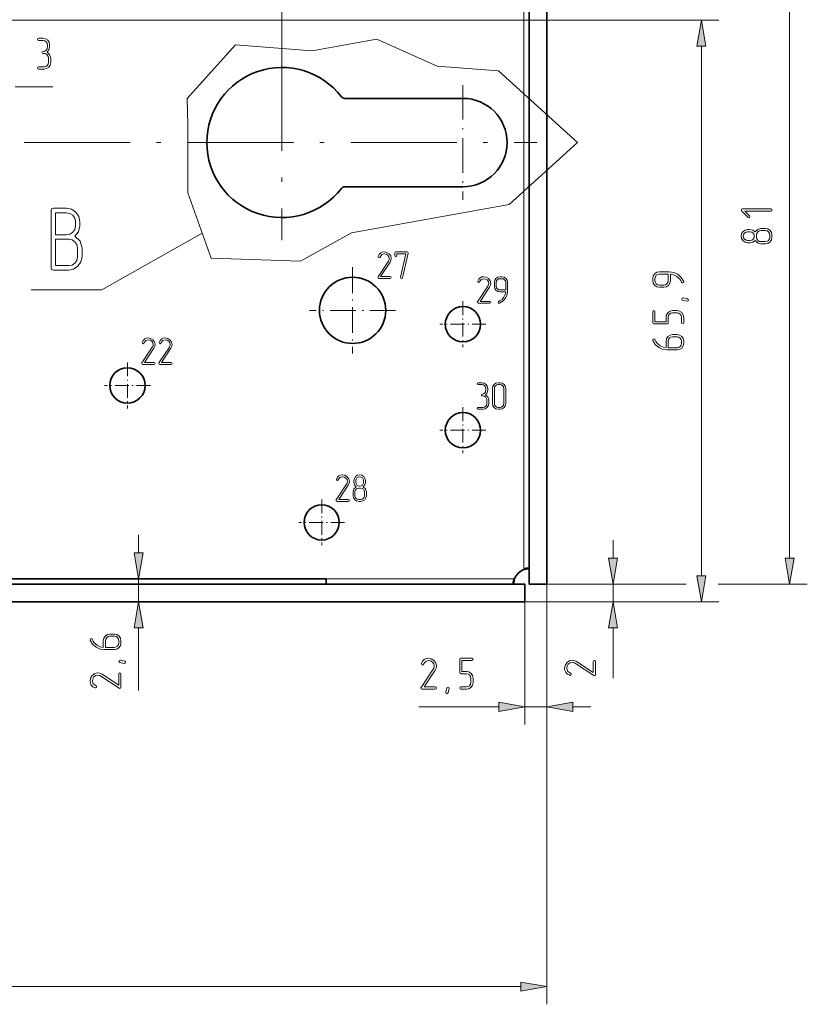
# Model space of a CAD drawing. Extents: x 0 to 594, y 0 to 420.
# Tile 6 of 33: x 210 to 299, y 109 to 221. Entities that reach past the tile are written whole.
import ezdxf

# ---------------------------------------------------------------- set-up
doc = ezdxf.new("R2010")
doc.units = 0
doc.linetypes.add('DASHDOT', pattern=[18.5, 12, -3, 0.5, -3])

msp = doc.modelspace()

# ---------------------------------------------------------------- linework, layer by layer
at = {"color": 7, "lineweight": 35}
for p, q in [((267.51, 237.89), (267.51, 156.89)), ((269.51, 237.89), (269.51, 156.89)), ((244.51, 157.49), (203.51, 157.49)), ((267.01, 156.89), (152.51, 156.89)), ((152.51, 154.89), (267.01, 154.89))]:
    msp.add_line(p, q, dxfattribs=at)
at = {"color": 7, "lineweight": 13}
for p, q in [((266.91, 158.56), (266.91, 236.23)), ((297.01, 159.85), (297.01, 234.94)), ((206.66, 220.76), (289.01, 220.76)), ((287.01, 157.85), (287.01, 217.81)), ((192.51, 157.49), (225.28, 157.49)), ((244.51, 157.49), (265.85, 157.49)), ((269.51, 156.89), (269.51, 109.33)), ((267.01, 154.89), (289.01, 154.89)), ((103.97, 111.33), (266.56, 111.33))]:
    msp.add_line(p, q, dxfattribs=at)
at = {"color": 7, "lineweight": 13, "ltscale": 0.103612}
msp.add_line((239.51, 217.94), (239.51, 222.09), dxfattribs=at)
at = {"color": 7, "lineweight": 13, "ltscale": 0.186437}
msp.add_line((242.93, 217.28), (250.27, 218.6), dxfattribs=at)
at = {"color": 7, "lineweight": 13, "ltscale": 0.187026}
msp.add_line((250.27, 218.6), (257.1, 215.55), dxfattribs=at)
at = {"color": 7, "lineweight": 13, "ltscale": 0.204688}
msp.add_line((228.76, 211.88), (234.26, 217.94), dxfattribs=at)
at = {"color": 7, "lineweight": 13, "ltscale": 0.217248}
msp.add_line((234.26, 217.94), (242.93, 217.28), dxfattribs=at)
at = {"color": 7, "linetype": 'DASHDOT', "lineweight": 13}
for p, q in [((239.51, 217.94), (239.51, 195.84)), ((210.31, 206.89), (268.41, 206.89))]:
    msp.add_line(p, q, dxfattribs=at)
at = {"color": 7, "lineweight": 13, "ltscale": 0.173946}
msp.add_line((257.1, 215.55), (264.03, 215.01), dxfattribs=at)
at = {"color": 7, "lineweight": 13, "ltscale": 0.301925}
msp.add_line((264.03, 215.01), (272.97, 206.89), dxfattribs=at)
at = {"color": 7, "lineweight": 13, "ltscale": 0.106525}
msp.add_line((209.31, 213.21), (213.57, 213.21), dxfattribs=at)
at = {"color": 7, "linetype": 'DASHDOT', "lineweight": 13, "ltscale": 0.325}
msp.add_line((260.01, 213.39), (260.01, 200.39), dxfattribs=at)
at = {"color": 7, "lineweight": 13, "ltscale": 0.073836}
msp.add_line((228.86, 208.93), (228.76, 211.88), dxfattribs=at)
at = {"color": 7, "lineweight": 35, "ltscale": 0.334402}
for p, q in [((246.64, 211.89), (260.01, 211.89)), ((246.64, 201.89), (260.01, 201.89))]:
    msp.add_line(p, q, dxfattribs=at)
at = {"color": 7, "lineweight": 13, "ltscale": 0.193387}
msp.add_line((228.86, 201.2), (228.86, 208.93), dxfattribs=at)
at = {"color": 7, "lineweight": 13, "ltscale": 0.260947}
msp.add_line((272.97, 206.89), (265.25, 199.87), dxfattribs=at)
at = {"color": 7, "lineweight": 13, "ltscale": 0.196045}
msp.add_line((231.48, 193.8), (228.86, 201.2), dxfattribs=at)
at = {"color": 7, "lineweight": 13, "ltscale": 0.454317}
msp.add_line((265.25, 199.87), (247.37, 196.66), dxfattribs=at)
at = {"color": 7, "lineweight": 13, "ltscale": 0.164753}
msp.add_line((247.37, 196.66), (241.6, 193.46), dxfattribs=at)
at = {"color": 7, "lineweight": 13, "ltscale": 0.253314}
msp.add_line((241.6, 193.46), (231.48, 193.8), dxfattribs=at)
at = {"color": 7, "linetype": 'DASHDOT', "lineweight": 13, "ltscale": 0.24375}
for p, q in [((247.51, 192.77), (247.51, 183.02)), ((252.39, 187.89), (242.64, 187.89))]:
    msp.add_line(p, q, dxfattribs=at)
at = {"color": 7, "linetype": 'DASHDOT', "lineweight": 13, "ltscale": 0.13}
for p, q in [((260.01, 188.92), (260.01, 183.72)), ((262.61, 186.32), (257.41, 186.32)), ((222.01, 181.99), (222.01, 176.79)), ((224.61, 179.39), (219.41, 179.39)), ((260.01, 176.92), (260.01, 171.72)), ((262.61, 174.32), (257.41, 174.32)), ((244.01, 166.49), (244.01, 161.29)), ((246.61, 163.89), (241.41, 163.89))]:
    msp.add_line(p, q, dxfattribs=at)
at = {"color": 7, "lineweight": 13, "ltscale": 0.051139}
for p, q in [((223.28, 160.45), (223.28, 162.49)), ((277.01, 159.85), (277.01, 161.89)), ((272.47, 143.01), (274.51, 143.01))]:
    msp.add_line(p, q, dxfattribs=at)
at = {"color": 7, "lineweight": 13, "ltscale": 0.065}
msp.add_line((223.28, 154.89), (223.28, 157.49), dxfattribs=at)
at = {"color": 7, "lineweight": 35, "ltscale": 0.015}
msp.add_line((244.51, 156.89), (244.51, 157.49), dxfattribs=at)
at = {"color": 7, "lineweight": 35, "ltscale": 0.05}
for p, q in [((267.01, 154.89), (267.01, 156.89)), ((269.51, 156.89), (267.51, 156.89))]:
    msp.add_line(p, q, dxfattribs=at)
at = {"color": 7, "lineweight": 13, "ltscale": 0.2375}
msp.add_line((269.51, 156.89), (279.01, 156.89), dxfattribs=at)
at = {"color": 7, "lineweight": 13, "ltscale": 0.394542}
msp.add_line((269.51, 156.89), (285.29, 156.89), dxfattribs=at)
at = {"color": 7, "lineweight": 13, "ltscale": 0.397187}
msp.add_line((269.51, 156.89), (269.51, 141.01), dxfattribs=at)
at = {"color": 7, "lineweight": 13, "ltscale": 0.05}
msp.add_line((277.01, 154.89), (277.01, 156.89), dxfattribs=at)
at = {"color": 7, "lineweight": 13, "ltscale": 0.251978}
msp.add_line((288.93, 156.89), (299.01, 156.89), dxfattribs=at)
at = {"color": 7, "lineweight": 13, "ltscale": 0.3}
msp.add_line((267.01, 154.89), (279.01, 154.89), dxfattribs=at)
at = {"color": 7, "lineweight": 13, "ltscale": 0.347187}
msp.add_line((267.01, 154.89), (267.01, 141.01), dxfattribs=at)
at = {"color": 7, "lineweight": 13, "ltscale": 0.177395}
msp.add_line((223.28, 144.84), (223.28, 151.94), dxfattribs=at)
at = {"color": 7, "lineweight": 13, "ltscale": 0.141669}
msp.add_line((277.01, 146.27), (277.01, 151.94), dxfattribs=at)
at = {"color": 7, "lineweight": 13, "ltscale": 0.226357}
msp.add_line((255, 143.01), (264.06, 143.01), dxfattribs=at)
at = {"color": 7, "lineweight": 13, "ltscale": 0.0625}
msp.add_line((267.01, 143.01), (269.51, 143.01), dxfattribs=at)
at = {"color": 7, "lineweight": 13}
for points in [[(287.53, 217.81), (287.01, 220.76), (286.49, 217.81)], [(212.92, 217.12), (213.12, 217.39), (213.19, 217.71), (213.19, 217.96), (213.14, 218.24), (212.98, 218.49), (212.73, 218.65), (212.45, 218.71), (211.95, 218.71), (211.85, 218.67), (211.82, 218.58), (211.85, 218.5), (211.95, 218.46), (212.45, 218.46), (212.64, 218.42), (212.8, 218.31), (212.91, 218.15), (212.95, 217.96), (212.95, 217.71), (212.91, 217.51), (212.8, 217.35), (212.64, 217.24), (212.45, 217.21), (212.35, 217.17), (212.32, 217.08), (212.35, 217), (212.45, 216.96), (212.57, 216.96), (212.76, 216.92), (212.93, 216.81), (213.04, 216.65), (213.07, 216.46), (213.07, 215.96), (213.04, 215.76), (212.93, 215.6), (212.76, 215.49), (212.57, 215.46), (211.95, 215.46), (211.85, 215.42), (211.82, 215.33), (211.85, 215.25), (211.95, 215.21), (212.57, 215.21), (212.86, 215.26), (213.1, 215.43), (213.27, 215.67), (213.32, 215.96), (213.32, 216.46), (213.2, 216.85)], [(213.62, 192.45), (215.37, 192.45), (215.91, 192.57), (216.4, 192.9), (216.75, 193.39), (216.87, 193.95), (216.87, 194.95), (216.65, 195.74), (216.06, 196.28), (216.47, 196.8), (216.62, 197.45), (216.62, 197.95), (216.5, 198.53), (216.18, 199.01), (215.69, 199.34), (215.12, 199.45), (213.62, 199.45), (213.43, 199.38), (213.37, 199.2), (213.37, 192.7), (213.43, 192.52)], [(213.87, 196.45), (213.87, 198.95), (215.12, 198.95), (215.5, 198.87), (215.83, 198.66), (216.04, 198.33), (216.12, 197.95), (216.12, 197.45), (216.04, 197.06), (215.83, 196.74), (215.49, 196.52), (215.12, 196.45)], [(294.89, 199.37), (291.64, 199.37), (291.55, 199.33), (291.52, 199.24), (291.55, 199.16), (292.3, 198.41), (292.39, 198.37), (292.47, 198.41), (292.52, 198.5), (292.47, 198.58), (291.94, 199.12), (294.89, 199.12), (294.98, 199.16), (295.01, 199.24), (294.98, 199.33)], [(294.27, 197.17), (293.76, 197.17), (293.37, 197.06), (293.1, 196.77), (292.84, 196.97), (292.52, 197.04), (292.26, 197.04), (291.97, 196.99), (291.73, 196.82), (291.57, 196.58), (291.51, 196.29), (291.57, 196.01), (291.73, 195.77), (291.98, 195.6), (292.26, 195.55), (292.52, 195.55), (292.84, 195.62), (293.1, 195.82), (293.37, 195.53), (293.76, 195.42), (294.27, 195.42), (294.55, 195.47), (294.79, 195.64), (294.96, 195.88), (295.01, 196.17), (295.01, 196.42), (294.96, 196.71), (294.79, 196.95), (294.55, 197.12)], [(292.52, 196.79), (292.71, 196.76), (292.87, 196.65), (292.98, 196.48), (293.01, 196.29), (292.98, 196.1), (292.87, 195.94), (292.71, 195.83), (292.52, 195.8), (292.26, 195.8), (292.07, 195.83), (291.91, 195.94), (291.8, 196.1), (291.76, 196.3), (291.8, 196.49), (291.91, 196.65), (292.07, 196.76), (292.26, 196.79)], [(294.27, 196.92), (294.46, 196.88), (294.62, 196.77), (294.73, 196.61), (294.76, 196.42), (294.76, 196.17), (294.73, 195.98), (294.62, 195.82), (294.46, 195.71), (294.27, 195.67), (293.76, 195.67), (293.57, 195.7), (293.41, 195.82), (293.3, 195.98), (293.26, 196.17), (293.26, 196.42), (293.3, 196.61), (293.41, 196.78), (293.57, 196.88), (293.76, 196.92)], [(213.87, 192.96), (213.87, 195.94), (215.37, 195.94), (215.75, 195.87), (216.07, 195.66), (216.3, 195.33), (216.37, 194.95), (216.37, 193.95), (216.3, 193.55), (216.07, 193.24), (215.75, 193.02), (215.37, 192.96)], [(251.76, 191.51), (251.85, 191.54), (251.87, 191.61), (251.84, 191.69), (251.76, 191.72), (250.69, 191.72), (251.75, 193.34), (251.86, 193.56), (251.9, 193.77), (251.83, 194.06), (251.64, 194.3), (251.38, 194.45), (251.09, 194.51), (250.88, 194.48), (250.7, 194.39), (250.54, 194.23), (250.42, 194), (250.41, 193.96), (250.45, 193.88), (250.53, 193.85), (250.59, 193.88), (250.62, 193.92), (250.82, 194.2), (251.1, 194.29), (251.32, 194.25), (251.5, 194.14), (251.63, 193.97), (251.67, 193.77), (251.65, 193.61), (251.62, 193.54), (251.57, 193.45), (250.4, 191.67), (250.38, 191.62), (250.41, 191.54), (250.48, 191.51)], [(253.8, 194.38), (253.81, 194.41), (253.78, 194.48), (253.7, 194.51), (252.41, 194.51), (252.33, 194.48), (252.3, 194.4), (252.3, 194.08), (252.34, 194), (252.41, 193.97), (252.49, 194), (252.52, 194.08), (252.52, 194.29), (253.56, 194.29), (252.95, 191.64), (252.94, 191.61), (252.98, 191.53), (253.05, 191.51), (253.12, 191.53), (253.16, 191.59)], [(283.37, 192.25), (282.26, 192.25), (281.97, 192.2), (281.73, 192.03), (281.57, 191.79), (281.51, 191.5), (281.51, 191.25), (281.57, 190.96), (281.74, 190.72), (281.98, 190.56), (282.26, 190.5), (282.77, 190.5), (283.06, 190.56), (283.3, 190.72), (283.46, 190.96), (283.51, 191.25), (283.51, 192), (283.86, 191.93), (284.2, 191.77), (284.54, 191.48), (284.67, 191.29), (284.77, 191.08), (284.82, 191.02), (284.88, 191), (284.98, 191.04), (285.01, 191.12), (285.01, 191.17), (284.74, 191.63), (284.33, 191.98), (283.88, 192.18)], [(283.26, 192), (283.26, 191.25), (283.23, 191.06), (283.12, 190.9), (282.96, 190.79), (282.77, 190.76), (282.26, 190.76), (282.08, 190.79), (281.91, 190.9), (281.8, 191.06), (281.76, 191.25), (281.76, 191.5), (281.8, 191.7), (281.91, 191.86), (282.08, 191.96), (282.26, 192)], [(263.03, 188.7), (263.11, 188.73), (263.14, 188.8), (263.11, 188.88), (263.03, 188.91), (261.95, 188.91), (263.01, 190.53), (263.12, 190.75), (263.16, 190.96), (263.09, 191.25), (262.9, 191.49), (262.64, 191.65), (262.36, 191.7), (262.15, 191.67), (261.97, 191.58), (261.8, 191.42), (261.69, 191.19), (261.68, 191.15), (261.71, 191.08), (261.79, 191.05), (261.85, 191.07), (261.88, 191.12), (262.08, 191.4), (262.37, 191.48), (262.58, 191.44), (262.76, 191.33), (262.89, 191.16), (262.94, 190.96), (262.91, 190.8), (262.88, 190.73), (262.83, 190.65), (261.66, 188.87), (261.64, 188.81), (261.67, 188.73), (261.75, 188.7)], [(265.07, 190.1), (265.07, 191.05), (265.02, 191.3), (264.88, 191.51), (264.67, 191.65), (264.42, 191.7), (264.21, 191.7), (263.96, 191.65), (263.75, 191.51), (263.61, 191.3), (263.57, 191.05), (263.57, 190.62), (263.61, 190.37), (263.75, 190.17), (263.96, 190.03), (264.21, 189.98), (264.85, 189.98), (264.79, 189.69), (264.65, 189.4), (264.4, 189.1), (264.24, 188.99), (264.06, 188.91), (264.01, 188.87), (263.99, 188.81), (264.02, 188.73), (264.09, 188.7), (264.14, 188.7), (264.53, 188.94), (264.83, 189.28), (265.01, 189.67)], [(264.85, 190.2), (264.21, 190.2), (264.04, 190.23), (263.91, 190.32), (263.81, 190.46), (263.78, 190.62), (263.78, 191.05), (263.81, 191.22), (263.9, 191.36), (264.04, 191.45), (264.21, 191.48), (264.42, 191.48), (264.59, 191.45), (264.73, 191.36), (264.82, 191.22), (264.85, 191.05)], [(284.95, 189.3), (285.44, 189.18), (285.51, 189.13), (285.54, 189.06), (285.5, 188.97), (285.42, 188.92), (285.38, 188.93), (284.88, 189.06), (284.81, 189.1), (284.79, 189.18), (284.82, 189.27), (284.9, 189.31)], [(284.27, 187.86), (283.76, 187.86), (283.48, 187.8), (283.24, 187.64), (283.07, 187.39), (283.02, 187.11), (283.02, 186.61), (281.76, 186.61), (281.76, 187.73), (281.72, 187.83), (281.64, 187.86), (281.55, 187.82), (281.51, 187.73), (281.51, 186.48), (281.55, 186.39), (281.64, 186.36), (283.14, 186.36), (283.24, 186.39), (283.27, 186.48), (283.27, 187.11), (283.3, 187.3), (283.41, 187.46), (283.57, 187.57), (283.76, 187.61), (284.27, 187.61), (284.46, 187.57), (284.62, 187.46), (284.73, 187.3), (284.76, 187.11), (284.76, 186.48), (284.8, 186.39), (284.89, 186.36), (284.98, 186.39), (285.01, 186.48), (285.01, 187.11), (284.96, 187.39), (284.79, 187.64), (284.55, 187.8)], [(283.15, 183.41), (284.27, 183.41), (284.55, 183.46), (284.79, 183.63), (284.96, 183.87), (285.01, 184.16), (285.01, 184.41), (284.96, 184.69), (284.79, 184.94), (284.55, 185.1), (284.27, 185.16), (283.76, 185.16), (283.48, 185.1), (283.23, 184.94), (283.07, 184.69), (283.01, 184.41), (283.01, 183.67), (282.67, 183.73), (282.33, 183.89), (281.99, 184.19), (281.86, 184.37), (281.76, 184.58), (281.71, 184.64), (281.64, 184.66), (281.55, 184.62), (281.51, 184.54), (281.52, 184.49), (281.79, 184.02), (282.2, 183.68), (282.65, 183.47)], [(225.03, 181.77), (225.11, 181.8), (225.14, 181.87), (225.11, 181.95), (225.03, 181.98), (223.95, 181.98), (225.01, 183.6), (225.12, 183.82), (225.16, 184.03), (225.09, 184.32), (224.9, 184.56), (224.64, 184.72), (224.36, 184.77), (224.15, 184.74), (223.97, 184.65), (223.8, 184.49), (223.69, 184.26), (223.68, 184.22), (223.71, 184.15), (223.79, 184.12), (223.85, 184.14), (223.88, 184.19), (224.08, 184.47), (224.37, 184.55), (224.58, 184.51), (224.76, 184.4), (224.89, 184.23), (224.94, 184.03), (224.91, 183.87), (224.88, 183.8), (224.83, 183.72), (223.66, 181.94), (223.64, 181.88), (223.67, 181.8), (223.75, 181.77)], [(226.95, 181.77), (227.04, 181.8), (227.06, 181.87), (227.03, 181.95), (226.95, 181.98), (225.87, 181.98), (226.94, 183.6), (227.05, 183.82), (227.08, 184.03), (227.02, 184.32), (226.83, 184.56), (226.57, 184.72), (226.28, 184.77), (226.07, 184.74), (225.89, 184.65), (225.72, 184.49), (225.61, 184.26), (225.6, 184.22), (225.64, 184.15), (225.72, 184.12), (225.77, 184.14), (225.81, 184.19), (226.01, 184.47), (226.29, 184.55), (226.51, 184.51), (226.69, 184.4), (226.82, 184.23), (226.86, 184.03), (226.83, 183.87), (226.8, 183.8), (226.76, 183.72), (225.58, 181.94), (225.57, 181.88), (225.6, 181.8), (225.67, 181.77)], [(283.26, 183.66), (283.26, 184.41), (283.3, 184.6), (283.41, 184.77), (283.57, 184.87), (283.76, 184.91), (284.27, 184.91), (284.46, 184.87), (284.62, 184.76), (284.73, 184.6), (284.76, 184.41), (284.76, 184.16), (284.73, 183.97), (284.62, 183.81), (284.46, 183.7), (284.27, 183.66)], [(262.58, 178.34), (262.76, 178.56), (262.82, 178.84), (262.82, 179.05), (262.77, 179.3), (262.63, 179.51), (262.42, 179.65), (262.18, 179.7), (261.75, 179.7), (261.67, 179.66), (261.64, 179.59), (261.67, 179.52), (261.75, 179.48), (262.18, 179.48), (262.34, 179.45), (262.48, 179.36), (262.57, 179.22), (262.61, 179.05), (262.61, 178.84), (262.57, 178.67), (262.48, 178.54), (262.34, 178.44), (262.18, 178.41), (262.1, 178.38), (262.07, 178.3), (262.1, 178.23), (262.18, 178.2), (262.28, 178.2), (262.45, 178.16), (262.59, 178.07), (262.68, 177.93), (262.71, 177.77), (262.71, 177.34), (262.68, 177.17), (262.59, 177.04), (262.45, 176.94), (262.28, 176.91), (261.75, 176.91), (261.67, 176.88), (261.64, 176.8), (261.67, 176.73), (261.75, 176.7), (262.28, 176.7), (262.53, 176.74), (262.74, 176.89), (262.88, 177.09), (262.93, 177.34), (262.93, 177.77), (262.83, 178.11)], [(264.86, 177.34), (264.86, 179.05), (264.81, 179.3), (264.67, 179.51), (264.46, 179.65), (264.21, 179.7), (264, 179.7), (263.75, 179.65), (263.54, 179.51), (263.4, 179.3), (263.36, 179.05), (263.36, 177.34), (263.4, 177.09), (263.54, 176.89), (263.75, 176.74), (264, 176.7), (264.21, 176.7), (264.46, 176.74), (264.67, 176.89), (264.81, 177.09)], [(264.64, 177.34), (264.61, 177.17), (264.51, 177.04), (264.37, 176.94), (264.21, 176.91), (264, 176.91), (263.83, 176.94), (263.7, 177.04), (263.6, 177.17), (263.57, 177.34), (263.57, 179.05), (263.6, 179.22), (263.69, 179.36), (263.83, 179.45), (264, 179.48), (264.21, 179.48), (264.37, 179.45), (264.51, 179.36), (264.61, 179.22), (264.64, 179.05)], [(247.03, 166.27), (247.11, 166.3), (247.14, 166.37), (247.11, 166.45), (247.03, 166.48), (245.95, 166.48), (247.01, 168.1), (247.12, 168.32), (247.16, 168.53), (247.09, 168.82), (246.9, 169.06), (246.64, 169.22), (246.36, 169.27), (246.15, 169.24), (245.97, 169.15), (245.8, 168.99), (245.69, 168.76), (245.68, 168.72), (245.71, 168.65), (245.79, 168.62), (245.85, 168.64), (245.88, 168.69), (246.08, 168.97), (246.37, 169.05), (246.58, 169.01), (246.76, 168.9), (246.89, 168.73), (246.94, 168.53), (246.91, 168.37), (246.88, 168.3), (246.83, 168.22), (245.66, 166.44), (245.64, 166.38), (245.67, 166.3), (245.75, 166.27)], [(249.07, 166.91), (249.07, 167.34), (248.97, 167.68), (248.72, 167.91), (248.9, 168.13), (248.96, 168.41), (248.96, 168.63), (248.91, 168.87), (248.77, 169.08), (248.56, 169.22), (248.31, 169.27), (248.07, 169.22), (247.86, 169.08), (247.72, 168.87), (247.67, 168.63), (247.67, 168.41), (247.74, 168.13), (247.91, 167.91), (247.66, 167.67), (247.57, 167.34), (247.57, 166.91), (247.61, 166.66), (247.76, 166.46), (247.96, 166.31), (248.21, 166.27), (248.42, 166.27), (248.67, 166.31), (248.88, 166.46), (249.02, 166.66)], [(248.74, 168.41), (248.71, 168.24), (248.62, 168.1), (248.47, 168.01), (248.31, 167.98), (248.15, 168.01), (248.01, 168.11), (247.92, 168.24), (247.89, 168.41), (247.89, 168.63), (247.92, 168.79), (248.01, 168.93), (248.15, 169.02), (248.32, 169.05), (248.48, 169.02), (248.62, 168.93), (248.71, 168.79), (248.74, 168.63)], [(248.85, 166.91), (248.82, 166.74), (248.72, 166.61), (248.58, 166.51), (248.42, 166.48), (248.21, 166.48), (248.04, 166.51), (247.91, 166.61), (247.81, 166.74), (247.78, 166.91), (247.78, 167.34), (247.81, 167.5), (247.9, 167.64), (248.04, 167.73), (248.21, 167.77), (248.42, 167.77), (248.59, 167.73), (248.73, 167.64), (248.82, 167.5), (248.85, 167.34)], [(222.76, 160.45), (223.28, 157.49), (223.8, 160.45)], [(276.49, 159.85), (277.01, 156.89), (277.53, 159.85)], [(296.49, 159.85), (297.01, 156.89), (297.53, 159.85)], [(286.49, 157.85), (287.01, 154.89), (287.53, 157.85)], [(223.8, 151.94), (223.28, 154.89), (222.76, 151.94)], [(277.53, 151.94), (277.01, 154.89), (276.49, 151.94)], [(219.42, 149.49), (220.53, 149.49), (220.82, 149.54), (221.06, 149.71), (221.23, 149.95), (221.28, 150.24), (221.28, 150.49), (221.23, 150.77), (221.06, 151.02), (220.82, 151.18), (220.53, 151.24), (220.03, 151.24), (219.74, 151.18), (219.5, 151.02), (219.34, 150.77), (219.28, 150.49), (219.28, 149.74), (218.94, 149.81), (218.6, 149.97), (218.26, 150.27), (218.12, 150.45), (218.03, 150.66), (217.97, 150.72), (217.91, 150.74), (217.82, 150.7), (217.78, 150.62), (217.79, 150.57), (218.06, 150.1), (218.47, 149.75), (218.92, 149.55)], [(219.53, 149.74), (219.53, 150.49), (219.57, 150.68), (219.68, 150.84), (219.84, 150.95), (220.03, 150.99), (220.53, 150.99), (220.73, 150.95), (220.89, 150.84), (221, 150.68), (221.03, 150.49), (221.03, 150.24), (221, 150.05), (220.89, 149.89), (220.73, 149.78), (220.53, 149.74)], [(221.21, 148.29), (221.7, 148.16), (221.78, 148.11), (221.81, 148.04), (221.77, 147.95), (221.68, 147.91), (221.65, 147.91), (221.15, 148.04), (221.08, 148.09), (221.05, 148.16), (221.09, 148.25), (221.17, 148.29)], [(256.87, 145.01), (256.97, 145.05), (257, 145.13), (256.96, 145.22), (256.87, 145.26), (255.61, 145.26), (256.86, 147.14), (256.98, 147.4), (257.02, 147.65), (256.95, 147.98), (256.73, 148.26), (256.42, 148.45), (256.09, 148.51), (255.84, 148.47), (255.63, 148.37), (255.44, 148.18), (255.31, 147.91), (255.3, 147.87), (255.34, 147.78), (255.43, 147.74), (255.49, 147.77), (255.54, 147.83), (255.77, 148.15), (256.1, 148.25), (256.35, 148.21), (256.56, 148.08), (256.71, 147.88), (256.76, 147.65), (256.73, 147.46), (256.7, 147.38), (256.65, 147.28), (255.27, 145.2), (255.25, 145.14), (255.29, 145.05), (255.38, 145.01)], [(261.15, 145.75), (261.15, 146.26), (261.09, 146.54), (260.93, 146.78), (260.68, 146.95), (260.4, 147), (259.9, 147), (259.9, 148.26), (261.02, 148.26), (261.12, 148.3), (261.15, 148.38), (261.11, 148.47), (261.02, 148.51), (259.77, 148.51), (259.68, 148.47), (259.65, 148.38), (259.65, 146.88), (259.68, 146.78), (259.77, 146.75), (260.4, 146.75), (260.59, 146.72), (260.75, 146.61), (260.86, 146.45), (260.9, 146.26), (260.9, 145.75), (260.86, 145.56), (260.75, 145.4), (260.59, 145.29), (260.4, 145.26), (259.77, 145.26), (259.68, 145.22), (259.65, 145.13), (259.68, 145.04), (259.77, 145.01), (260.4, 145.01), (260.68, 145.06), (260.93, 145.23), (261.09, 145.47)], [(275.01, 148.14), (274.97, 148.24), (274.89, 148.27), (274.8, 148.23), (274.76, 148.14), (274.76, 146.88), (272.88, 148.13), (272.62, 148.25), (272.37, 148.29), (272.04, 148.22), (271.76, 148), (271.57, 147.69), (271.51, 147.36), (271.55, 147.11), (271.65, 146.9), (271.84, 146.71), (272.11, 146.58), (272.15, 146.57), (272.24, 146.61), (272.27, 146.7), (272.25, 146.76), (272.19, 146.81), (271.87, 147.04), (271.77, 147.37), (271.81, 147.62), (271.94, 147.83), (272.14, 147.98), (272.37, 148.03), (272.56, 148), (272.64, 147.97), (272.74, 147.92), (274.82, 146.54), (274.88, 146.52), (274.97, 146.56), (275.01, 146.65)], [(221.28, 146.71), (221.24, 146.81), (221.16, 146.84), (221.07, 146.8), (221.03, 146.71), (221.03, 145.45), (219.15, 146.7), (218.89, 146.82), (218.64, 146.87), (218.31, 146.79), (218.03, 146.57), (217.84, 146.26), (217.78, 145.93), (217.82, 145.68), (217.92, 145.47), (218.11, 145.28), (218.37, 145.15), (218.42, 145.14), (218.51, 145.18), (218.54, 145.27), (218.52, 145.34), (218.46, 145.38), (218.13, 145.61), (218.04, 145.94), (218.08, 146.19), (218.21, 146.4), (218.41, 146.55), (218.64, 146.6), (218.82, 146.57), (218.91, 146.54), (219.01, 146.49), (221.09, 145.12), (221.15, 145.1), (221.24, 145.13), (221.28, 145.22)], [(258.45, 145.07), (258.32, 144.58), (258.27, 144.51), (258.2, 144.48), (258.11, 144.52), (258.07, 144.6), (258.07, 144.64), (258.2, 145.14), (258.25, 145.21), (258.32, 145.23), (258.41, 145.2), (258.45, 145.11)], [(264.06, 142.49), (267.01, 143.01), (264.06, 143.53)], [(272.47, 143.53), (269.51, 143.01), (272.47, 142.49)], [(266.56, 110.81), (269.51, 111.33), (266.56, 111.85)]]:
    msp.add_lwpolyline(points, close=True, dxfattribs=at)
msp.add_lwpolyline([(230.48, 196.62), (219.12, 190.21), (211.12, 190.21)], dxfattribs=at)
at = {"color": 7, "lineweight": 35}
for points in [[(267.34, 158.72), (267.29, 158.71), (267.23, 158.71), (267.17, 158.69), (267.11, 158.67), (267.04, 158.64), (266.98, 158.6), (266.91, 158.56)], [(267.51, 158.57), (267.51, 158.61), (267.5, 158.64), (267.48, 158.66), (267.46, 158.68), (267.44, 158.7), (267.42, 158.71), (267.39, 158.71), (267.36, 158.72), (267.34, 158.72)], [(265.85, 157.49), (265.8, 157.43), (265.77, 157.36), (265.74, 157.3), (265.72, 157.24), (265.7, 157.18), (265.69, 157.12), (265.69, 157.07)], [(265.69, 157.07), (265.69, 157.03), (265.7, 157), (265.7, 156.98), (265.71, 156.97), (265.72, 156.95), (265.73, 156.94), (265.75, 156.92), (265.77, 156.91), (265.78, 156.9), (265.8, 156.9), (265.82, 156.9), (265.85, 156.89)]]:
    msp.add_lwpolyline(points, dxfattribs=at)
for centre, radius in [((247.51, 187.89), 3.75), ((260.01, 186.32), 2), ((222.01, 179.39), 2), ((260.01, 174.32), 2), ((244.01, 163.89), 2)]:
    msp.add_circle(centre, radius, dxfattribs=at)
for centre, radius, start, end in [((239.51, 206.89), 8.5, 37.6699, 322.3301), ((246.64, 212.39), 0.5, 217.6699, 270), ((260.01, 206.89), 5, 270, 90), ((246.64, 201.39), 0.5, 90, 142.3301), ((267.69, 156.72), 2, 112.8555, 157.1445), ((268.89, 146.18), 12.54, 96.3617, 99.0572), ((278.18, 155.53), 12.49, 170.9472, 173.6529)]:
    msp.add_arc(centre, radius, start, end, dxfattribs=at)
at = {"color": 7, "lineweight": 13}
for points in [[(287.53, 217.81), (287.01, 220.76), (287.53, 217.81), (286.49, 217.81)], [(222.76, 160.45), (223.28, 157.49), (222.76, 160.45), (223.8, 160.45)], [(276.49, 159.85), (277.01, 156.89), (276.49, 159.85), (277.53, 159.85)], [(296.49, 159.85), (297.01, 156.89), (296.49, 159.85), (297.53, 159.85)], [(286.49, 157.85), (287.01, 154.89), (286.49, 157.85), (287.53, 157.85)], [(223.8, 151.94), (223.28, 154.89), (223.8, 151.94), (222.76, 151.94)], [(277.53, 151.94), (277.01, 154.89), (277.53, 151.94), (276.49, 151.94)], [(264.06, 142.49), (267.01, 143.01), (264.06, 142.49), (264.06, 143.53)], [(272.47, 143.53), (269.51, 143.01), (272.47, 143.53), (272.47, 142.49)], [(266.56, 110.81), (269.51, 111.33), (266.56, 110.81), (266.56, 111.85)]]:
    msp.add_solid(points, dxfattribs=at)

doc.saveas('drawing.dxf')
